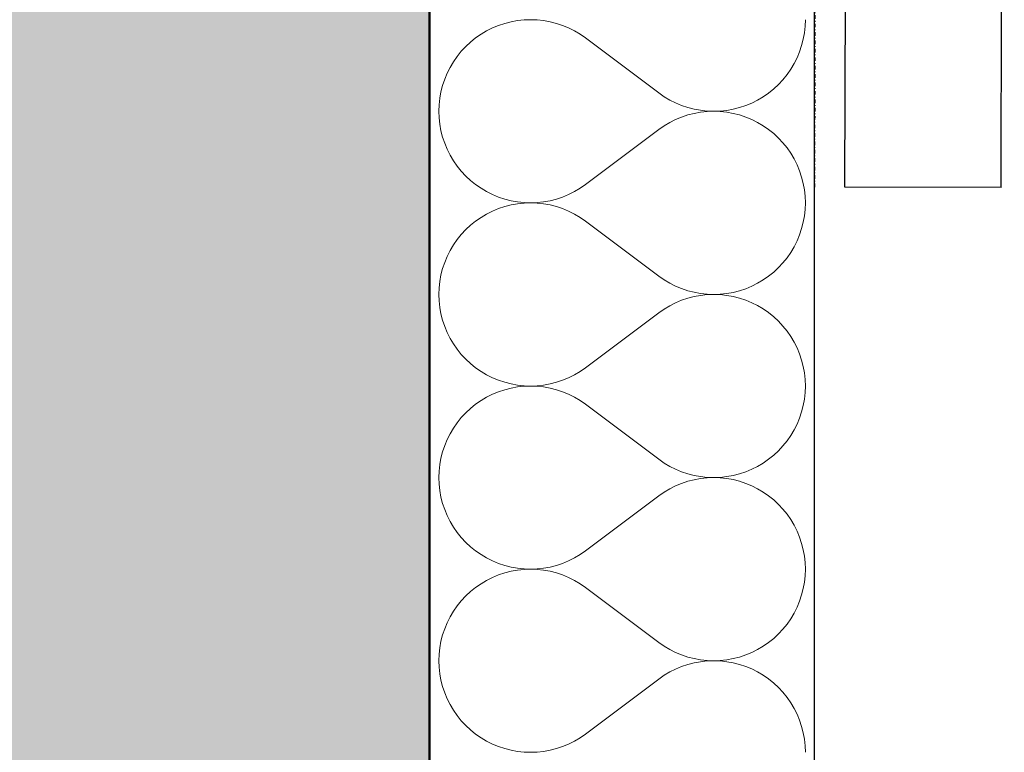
# Model space of a CAD drawing. Header units: millimetres. Extents: x -24674 to 2959, y -2716 to 20653.
# Tile 72 of 161: x -492 to -83, y 381 to 686. Entities that reach past the tile are written whole.
import ezdxf

# ---------------------------------------------------------------- set-up
doc = ezdxf.new("R2010")
doc.units = ezdxf.units.MM
doc.header["$MEASUREMENT"] = 0
doc.linetypes.add('Wipeout_Contour', pattern=[1000, 0, -1000])
doc.linetypes.add('Čerchovaná S', pattern=[3.5, 1.5, -0.85, 0.3, -0.85])
for name, color, linetype in [('9._POHLED ZÁPADNÍ_1_Nové_Konstrukce - krov', 7, 'Continuous'), ('9._POHLED ZÁPADNÍ_1_Nové_Konstrukce - nosné', 7, 'Continuous'), ('9._POHLED ZÁPADNÍ_1_Nové_Výplně - Povrchové', 7, 'Continuous'), ('9._POHLED ZÁPADNÍ_1_Nové_Výplně – Řezové', 7, 'Continuous'), ('9._POHLED ZÁPADNÍ_1_VÝTAH VAR 1', 7, 'Continuous')]:
    doc.layers.add(name, color=color, linetype=linetype)

# ---------------------------------------------------------------- blocks, each defined once
blk = doc.blocks.new('*X13', base_point=(-27719.5, -6043.99))
at = {"layer": '9._POHLED ZÁPADNÍ_1_Nové_Výplně – Řezové', "color": 21, "linetype": 'Continuous', "lineweight": 20, "true_color": 0xffaaaa}
for p, q in [((-290.5, 684.18), (-293.08, 683.32)), ((-287.87, 684.85), (-290.5, 684.18)), ((-285.19, 685.33), (-287.87, 684.85)), ((-282.48, 685.62), (-285.19, 685.33)), ((-279.76, 685.71), (-282.48, 685.62)), ((-277.05, 685.62), (-279.76, 685.71)), ((-274.34, 685.32), (-277.05, 685.62)), ((-271.66, 684.84), (-274.34, 685.32)), ((-269.03, 684.16), (-271.66, 684.84)), ((-266.45, 683.3), (-269.03, 684.16)), ((-165.6, 683), (-165.5, 685.71)), ((-298.03, 681.06), (-300.37, 679.68)), ((-295.6, 682.28), (-298.03, 681.06)), ((-293.08, 683.32), (-295.6, 682.28)), ((-263.93, 682.26), (-266.45, 683.3)), ((-261.5, 681.04), (-263.93, 682.26)), ((-259.16, 679.65), (-261.5, 681.04)), ((-166.37, 677.61), (-165.89, 680.29)), ((-165.89, 680.29), (-165.6, 683)), ((-304.73, 676.42), (-306.72, 674.57)), ((-302.61, 678.12), (-304.73, 676.42)), ((-300.37, 679.68), (-302.61, 678.12)), ((-256.93, 678.1), (-259.16, 679.65)), ((-256.93, 678.1), (-226.46, 655.24)), ((-167.05, 674.98), (-166.37, 677.61)), ((-308.57, 672.57), (-310.28, 670.46)), ((-306.72, 674.57), (-308.57, 672.57)), ((-168.95, 669.88), (-167.91, 672.4)), ((-167.91, 672.4), (-167.05, 674.98)), ((-311.83, 668.22), (-313.22, 665.88)), ((-310.28, 670.46), (-311.83, 668.22)), ((-171.56, 665.11), (-170.17, 667.45)), ((-170.17, 667.45), (-168.95, 669.88)), ((-314.44, 663.45), (-315.48, 660.94)), ((-313.22, 665.88), (-314.44, 663.45)), ((-173.11, 662.88), (-171.56, 665.11)), ((-315.48, 660.94), (-316.34, 658.36)), ((-176.67, 658.77), (-174.81, 660.76)), ((-174.81, 660.76), (-173.11, 662.88)), ((-317.01, 655.72), (-317.5, 653.04)), ((-316.34, 658.36), (-317.01, 655.72)), ((-226.46, 655.24), (-224.22, 653.68)), ((-183.02, 653.66), (-180.78, 655.21)), ((-180.78, 655.21), (-178.66, 656.92)), ((-178.66, 656.92), (-176.67, 658.77)), ((-317.5, 653.04), (-317.79, 650.34)), ((-224.22, 653.68), (-221.88, 652.29)), ((-221.88, 652.29), (-219.45, 651.07)), ((-219.45, 651.07), (-216.94, 650.03)), ((-190.3, 650.01), (-187.79, 651.05)), ((-187.79, 651.05), (-185.36, 652.27)), ((-185.36, 652.27), (-183.02, 653.66)), ((-317.79, 650.34), (-317.88, 647.62)), ((-317.88, 647.62), (-317.79, 644.9)), ((-216.94, 650.03), (-214.36, 649.17)), ((-214.36, 649.17), (-211.72, 648.5)), ((-211.72, 648.5), (-209.05, 648.01)), ((-209.05, 647.23), (-211.72, 646.74)), ((-209.05, 648.01), (-206.34, 647.72)), ((-206.34, 647.52), (-209.05, 647.23)), ((-206.34, 647.72), (-203.62, 647.62)), ((-203.62, 647.62), (-206.34, 647.52)), ((-203.62, 647.62), (-200.9, 647.71)), ((-200.9, 647.52), (-203.62, 647.62)), ((-200.9, 647.71), (-198.2, 648)), ((-198.2, 647.23), (-200.9, 647.52)), ((-198.2, 648), (-195.52, 648.49)), ((-195.52, 646.75), (-198.2, 647.23)), ((-195.52, 648.49), (-192.88, 649.16)), ((-192.88, 649.16), (-190.3, 650.01)), ((-317.79, 644.9), (-317.5, 642.2)), ((-221.88, 642.94), (-224.22, 641.55)), ((-219.45, 644.16), (-221.88, 642.94)), ((-216.94, 645.21), (-219.45, 644.16)), ((-214.36, 646.07), (-216.94, 645.21)), ((-211.72, 646.74), (-214.36, 646.07)), ((-192.88, 646.08), (-195.52, 646.75)), ((-190.3, 645.22), (-192.88, 646.08)), ((-187.79, 644.18), (-190.3, 645.22)), ((-185.36, 642.97), (-187.79, 644.18)), ((-183.02, 641.58), (-185.36, 642.97)), ((-317.5, 642.2), (-317.01, 639.52)), ((-317.01, 639.52), (-316.34, 636.88)), ((-256.93, 617.14), (-226.46, 640)), ((-224.22, 641.55), (-226.46, 640)), ((-180.78, 640.03), (-183.02, 641.58)), ((-178.66, 638.32), (-180.78, 640.03)), ((-316.34, 636.88), (-315.48, 634.3)), ((-176.67, 636.47), (-178.66, 638.32)), ((-174.81, 634.48), (-176.67, 636.47)), ((-315.48, 634.3), (-314.44, 631.79)), ((-314.44, 631.79), (-313.22, 629.36)), ((-173.11, 632.36), (-174.81, 634.48)), ((-171.56, 630.13), (-173.11, 632.36)), ((-313.22, 629.36), (-311.83, 627.02)), ((-311.83, 627.02), (-310.28, 624.78)), ((-170.17, 627.79), (-171.56, 630.13)), ((-168.95, 625.36), (-170.17, 627.79)), ((-310.28, 624.78), (-308.57, 622.66)), ((-308.57, 622.66), (-306.72, 620.67)), ((-167.91, 622.84), (-168.95, 625.36)), ((-167.05, 620.26), (-167.91, 622.84)), ((-306.72, 620.67), (-304.73, 618.82)), ((-304.73, 618.82), (-302.61, 617.11)), ((-166.37, 617.62), (-167.05, 620.26)), ((-302.61, 617.11), (-300.37, 615.56)), ((-300.37, 615.56), (-298.03, 614.18)), ((-263.93, 612.98), (-261.5, 614.2)), ((-261.5, 614.2), (-259.16, 615.59)), ((-259.16, 615.59), (-256.93, 617.14)), ((-165.89, 614.95), (-166.37, 617.62)), ((-165.6, 612.24), (-165.89, 614.95)), ((-298.03, 614.18), (-295.6, 612.96)), ((-295.6, 612.96), (-293.08, 611.92)), ((-293.08, 611.92), (-290.5, 611.06)), ((-290.5, 611.06), (-287.87, 610.39)), ((-287.87, 610.39), (-285.19, 609.91)), ((-274.34, 609.92), (-271.66, 610.4)), ((-271.66, 610.4), (-269.03, 611.08)), ((-269.03, 611.08), (-266.45, 611.94)), ((-266.45, 611.94), (-263.93, 612.98)), ((-165.5, 609.52), (-165.6, 612.24)), ((-295.6, 606.09), (-298.03, 604.87)), ((-293.08, 607.13), (-295.6, 606.09)), ((-290.5, 607.99), (-293.08, 607.13)), ((-287.87, 608.66), (-290.5, 607.99)), ((-285.19, 609.14), (-287.87, 608.66)), ((-285.19, 609.91), (-282.48, 609.62)), ((-282.48, 609.43), (-285.19, 609.14)), ((-282.48, 609.62), (-279.76, 609.52)), ((-279.76, 609.52), (-282.48, 609.43)), ((-279.76, 609.52), (-277.05, 609.62)), ((-277.05, 609.42), (-279.76, 609.52)), ((-277.05, 609.62), (-274.34, 609.92)), ((-274.34, 609.13), (-277.05, 609.42)), ((-271.66, 608.65), (-274.34, 609.13)), ((-269.03, 607.97), (-271.66, 608.65)), ((-266.45, 607.11), (-269.03, 607.97)), ((-263.93, 606.07), (-266.45, 607.11)), ((-261.5, 604.85), (-263.93, 606.07)), ((-165.89, 604.1), (-165.6, 606.81)), ((-165.6, 606.81), (-165.5, 609.52)), ((-302.61, 601.93), (-304.73, 600.23)), ((-300.37, 603.48), (-302.61, 601.93)), ((-298.03, 604.87), (-300.37, 603.48)), ((-259.16, 603.46), (-261.5, 604.85)), ((-256.93, 601.9), (-259.16, 603.46)), ((-256.93, 601.9), (-226.46, 579.05)), ((-166.37, 601.42), (-165.89, 604.1)), ((-306.72, 598.37), (-308.57, 596.38)), ((-304.73, 600.23), (-306.72, 598.37)), ((-167.91, 596.21), (-167.05, 598.79)), ((-167.05, 598.79), (-166.37, 601.42)), ((-310.28, 594.27), (-311.83, 592.03)), ((-308.57, 596.38), (-310.28, 594.27)), ((-168.95, 593.69), (-167.91, 596.21)), ((-313.22, 589.69), (-314.44, 587.26)), ((-311.83, 592.03), (-313.22, 589.69)), ((-171.56, 588.92), (-170.17, 591.26)), ((-170.17, 591.26), (-168.95, 593.69)), ((-314.44, 587.26), (-315.48, 584.75)), ((-174.81, 584.57), (-173.11, 586.69)), ((-173.11, 586.69), (-171.56, 588.92)), ((-316.34, 582.17), (-317.01, 579.53)), ((-315.48, 584.75), (-316.34, 582.17)), ((-178.66, 580.72), (-176.67, 582.58)), ((-176.67, 582.58), (-174.81, 584.57)), ((-317.01, 579.53), (-317.5, 576.85)), ((-226.46, 579.05), (-224.22, 577.49)), ((-224.22, 577.49), (-221.88, 576.1)), ((-185.36, 576.08), (-183.02, 577.47)), ((-183.02, 577.47), (-180.78, 579.02)), ((-180.78, 579.02), (-178.66, 580.72)), ((-317.79, 574.15), (-317.88, 571.43)), ((-317.5, 576.85), (-317.79, 574.15)), ((-221.88, 576.1), (-219.45, 574.88)), ((-219.45, 574.88), (-216.94, 573.84)), ((-216.94, 573.84), (-214.36, 572.98)), ((-192.88, 572.97), (-190.3, 573.82)), ((-190.3, 573.82), (-187.79, 574.86)), ((-187.79, 574.86), (-185.36, 576.08)), ((-317.88, 571.43), (-317.79, 568.71)), ((-214.36, 569.88), (-216.94, 569.02)), ((-214.36, 572.98), (-211.72, 572.31)), ((-211.72, 570.55), (-214.36, 569.88)), ((-211.72, 572.31), (-209.05, 571.82)), ((-209.05, 571.04), (-211.72, 570.55)), ((-209.05, 571.82), (-206.34, 571.53)), ((-206.34, 571.33), (-209.05, 571.04)), ((-206.34, 571.53), (-203.62, 571.43)), ((-203.62, 571.43), (-206.34, 571.33)), ((-203.62, 571.43), (-200.9, 571.52)), ((-200.9, 571.33), (-203.62, 571.43)), ((-200.9, 571.52), (-198.2, 571.81)), ((-198.2, 571.04), (-200.9, 571.33)), ((-198.2, 571.81), (-195.52, 572.29)), ((-195.52, 570.56), (-198.2, 571.04)), ((-195.52, 572.29), (-192.88, 572.97)), ((-192.88, 569.89), (-195.52, 570.56)), ((-190.3, 569.03), (-192.88, 569.89)), ((-317.79, 568.71), (-317.5, 566)), ((-317.5, 566), (-317.01, 563.33)), ((-224.22, 565.36), (-226.46, 563.81)), ((-221.88, 566.75), (-224.22, 565.36)), ((-219.45, 567.97), (-221.88, 566.75)), ((-216.94, 569.02), (-219.45, 567.97)), ((-187.79, 567.99), (-190.3, 569.03)), ((-185.36, 566.78), (-187.79, 567.99)), ((-183.02, 565.39), (-185.36, 566.78)), ((-180.78, 563.84), (-183.02, 565.39)), ((-317.01, 563.33), (-316.34, 560.69)), ((-256.93, 540.95), (-226.46, 563.81)), ((-178.66, 562.13), (-180.78, 563.84)), ((-176.67, 560.28), (-178.66, 562.13)), ((-316.34, 560.69), (-315.48, 558.11)), ((-315.48, 558.11), (-314.44, 555.6)), ((-174.81, 558.29), (-176.67, 560.28)), ((-173.11, 556.17), (-174.81, 558.29)), ((-314.44, 555.6), (-313.22, 553.16)), ((-313.22, 553.16), (-311.83, 550.83)), ((-171.56, 553.94), (-173.11, 556.17)), ((-170.17, 551.6), (-171.56, 553.94)), ((-311.83, 550.83), (-310.28, 548.59)), ((-168.95, 549.16), (-170.17, 551.6)), ((-167.91, 546.65), (-168.95, 549.16)), ((-310.28, 548.59), (-308.57, 546.47)), ((-308.57, 546.47), (-306.72, 544.48)), ((-167.05, 544.07), (-167.91, 546.65)), ((-306.72, 544.48), (-304.73, 542.63)), ((-304.73, 542.63), (-302.61, 540.92)), ((-302.61, 540.92), (-300.37, 539.37)), ((-259.16, 539.4), (-256.93, 540.95)), ((-166.37, 541.43), (-167.05, 544.07)), ((-165.89, 538.76), (-166.37, 541.43)), ((-300.37, 539.37), (-298.03, 537.99)), ((-298.03, 537.99), (-295.6, 536.77)), ((-295.6, 536.77), (-293.08, 535.73)), ((-266.45, 535.75), (-263.93, 536.79)), ((-263.93, 536.79), (-261.5, 538.01)), ((-261.5, 538.01), (-259.16, 539.4)), ((-165.6, 536.05), (-165.89, 538.76)), ((-293.08, 535.73), (-290.5, 534.87)), ((-290.5, 534.87), (-287.87, 534.2)), ((-287.87, 532.47), (-290.5, 531.8)), ((-287.87, 534.2), (-285.19, 533.72)), ((-285.19, 532.95), (-287.87, 532.47)), ((-285.19, 533.72), (-282.48, 533.43)), ((-282.48, 533.24), (-285.19, 532.95)), ((-282.48, 533.43), (-279.76, 533.33)), ((-279.76, 533.33), (-282.48, 533.24)), ((-279.76, 533.33), (-277.05, 533.43)), ((-277.05, 533.23), (-279.76, 533.33)), ((-277.05, 533.43), (-274.34, 533.72)), ((-274.34, 532.94), (-277.05, 533.23)), ((-274.34, 533.72), (-271.66, 534.21)), ((-271.66, 532.46), (-274.34, 532.94)), ((-271.66, 534.21), (-269.03, 534.88)), ((-269.03, 531.78), (-271.66, 532.46)), ((-269.03, 534.88), (-266.45, 535.75)), ((-165.5, 533.33), (-165.6, 536.05)), ((-165.6, 530.61), (-165.5, 533.33)), ((-298.03, 528.68), (-300.37, 527.29)), ((-295.6, 529.9), (-298.03, 528.68)), ((-293.08, 530.94), (-295.6, 529.9)), ((-290.5, 531.8), (-293.08, 530.94)), ((-266.45, 530.92), (-269.03, 531.78)), ((-263.93, 529.88), (-266.45, 530.92)), ((-261.5, 528.66), (-263.93, 529.88)), ((-259.16, 527.27), (-261.5, 528.66)), ((-165.89, 527.91), (-165.6, 530.61)), ((-302.61, 525.74), (-304.73, 524.04)), ((-300.37, 527.29), (-302.61, 525.74)), ((-256.93, 525.71), (-259.16, 527.27)), ((-256.93, 525.71), (-226.46, 502.86)), ((-167.05, 522.6), (-166.37, 525.23)), ((-166.37, 525.23), (-165.89, 527.91)), ((-308.57, 520.19), (-310.28, 518.08)), ((-306.72, 522.18), (-308.57, 520.19)), ((-304.73, 524.04), (-306.72, 522.18)), ((-168.95, 517.5), (-167.91, 520.02)), ((-167.91, 520.02), (-167.05, 522.6)), ((-310.28, 518.08), (-311.83, 515.84)), ((-170.17, 515.07), (-168.95, 517.5)), ((-313.22, 513.5), (-314.44, 511.07)), ((-311.83, 515.84), (-313.22, 513.5)), ((-173.11, 510.5), (-171.56, 512.73)), ((-171.56, 512.73), (-170.17, 515.07)), ((-315.48, 508.56), (-316.34, 505.98)), ((-314.44, 511.07), (-315.48, 508.56)), ((-176.67, 506.39), (-174.81, 508.38)), ((-174.81, 508.38), (-173.11, 510.5)), ((-316.34, 505.98), (-317.01, 503.34)), ((-180.78, 502.83), (-178.66, 504.53)), ((-178.66, 504.53), (-176.67, 506.39)), ((-317.5, 500.66), (-317.79, 497.96)), ((-317.01, 503.34), (-317.5, 500.66)), ((-226.46, 502.86), (-224.22, 501.3)), ((-224.22, 501.3), (-221.88, 499.91)), ((-221.88, 499.91), (-219.45, 498.69)), ((-187.79, 498.67), (-185.36, 499.89)), ((-185.36, 499.89), (-183.02, 501.28)), ((-183.02, 501.28), (-180.78, 502.83)), ((-317.79, 497.96), (-317.88, 495.24)), ((-219.45, 498.69), (-216.94, 497.65)), ((-216.94, 497.65), (-214.36, 496.79)), ((-214.36, 496.79), (-211.72, 496.11)), ((-211.72, 496.11), (-209.05, 495.63)), ((-209.05, 495.63), (-206.34, 495.34)), ((-200.9, 495.33), (-198.2, 495.62)), ((-198.2, 495.62), (-195.52, 496.1)), ((-195.52, 496.1), (-192.88, 496.78)), ((-192.88, 496.78), (-190.3, 497.63)), ((-190.3, 497.63), (-187.79, 498.67)), ((-317.88, 495.24), (-317.79, 492.52)), ((-317.79, 492.52), (-317.5, 489.81)), ((-219.45, 491.78), (-221.88, 490.56)), ((-216.94, 492.83), (-219.45, 491.78)), ((-214.36, 493.69), (-216.94, 492.83)), ((-211.72, 494.36), (-214.36, 493.69)), ((-209.05, 494.85), (-211.72, 494.36)), ((-206.34, 495.14), (-209.05, 494.85)), ((-206.34, 495.34), (-203.62, 495.24)), ((-203.62, 495.24), (-206.34, 495.14)), ((-203.62, 495.24), (-200.9, 495.33)), ((-200.9, 495.14), (-203.62, 495.24)), ((-198.2, 494.85), (-200.9, 495.14)), ((-195.52, 494.37), (-198.2, 494.85)), ((-192.88, 493.7), (-195.52, 494.37)), ((-190.3, 492.84), (-192.88, 493.7)), ((-187.79, 491.8), (-190.3, 492.84)), ((-185.36, 490.59), (-187.79, 491.8)), ((-317.5, 489.81), (-317.01, 487.14)), ((-256.93, 464.76), (-226.46, 487.62)), ((-224.22, 489.17), (-226.46, 487.62)), ((-221.88, 490.56), (-224.22, 489.17)), ((-183.02, 489.2), (-185.36, 490.59)), ((-180.78, 487.65), (-183.02, 489.2)), ((-178.66, 485.94), (-180.78, 487.65)), ((-317.01, 487.14), (-316.34, 484.5)), ((-316.34, 484.5), (-315.48, 481.92)), ((-176.67, 484.09), (-178.66, 485.94)), ((-174.81, 482.1), (-176.67, 484.09)), ((-315.48, 481.92), (-314.44, 479.41)), ((-314.44, 479.41), (-313.22, 476.97)), ((-173.11, 479.98), (-174.81, 482.1)), ((-171.56, 477.75), (-173.11, 479.98)), ((-313.22, 476.97), (-311.83, 474.63)), ((-170.17, 475.41), (-171.56, 477.75)), ((-168.95, 472.97), (-170.17, 475.41)), ((-311.83, 474.63), (-310.28, 472.4)), ((-310.28, 472.4), (-308.57, 470.28)), ((-167.91, 470.46), (-168.95, 472.97)), ((-308.57, 470.28), (-306.72, 468.29)), ((-306.72, 468.29), (-304.73, 466.44)), ((-167.05, 467.88), (-167.91, 470.46)), ((-166.37, 465.24), (-167.05, 467.88)), ((-304.73, 466.44), (-302.61, 464.73)), ((-302.61, 464.73), (-300.37, 463.18)), ((-300.37, 463.18), (-298.03, 461.79)), ((-261.5, 461.82), (-259.16, 463.21)), ((-259.16, 463.21), (-256.93, 464.76)), ((-165.89, 462.57), (-166.37, 465.24)), ((-298.03, 461.79), (-295.6, 460.58)), ((-295.6, 460.58), (-293.08, 459.54)), ((-293.08, 459.54), (-290.5, 458.68)), ((-290.5, 458.68), (-287.87, 458.01)), ((-271.66, 458.02), (-269.03, 458.69)), ((-269.03, 458.69), (-266.45, 459.56)), ((-266.45, 459.56), (-263.93, 460.6)), ((-263.93, 460.6), (-261.5, 461.82)), ((-165.6, 459.86), (-165.89, 462.57)), ((-165.5, 457.14), (-165.6, 459.86)), ((-293.08, 454.75), (-295.6, 453.71)), ((-290.5, 455.61), (-293.08, 454.75)), ((-287.87, 456.28), (-290.5, 455.61)), ((-287.87, 458.01), (-285.19, 457.53)), ((-285.19, 456.76), (-287.87, 456.28)), ((-285.19, 457.53), (-282.48, 457.24)), ((-282.48, 457.05), (-285.19, 456.76)), ((-282.48, 457.24), (-279.76, 457.14)), ((-279.76, 457.14), (-282.48, 457.05)), ((-279.76, 457.14), (-277.05, 457.24)), ((-277.05, 457.04), (-279.76, 457.14)), ((-277.05, 457.24), (-274.34, 457.53)), ((-274.34, 456.75), (-277.05, 457.04)), ((-274.34, 457.53), (-271.66, 458.02)), ((-271.66, 456.27), (-274.34, 456.75)), ((-269.03, 455.59), (-271.66, 456.27)), ((-266.45, 454.73), (-269.03, 455.59)), ((-263.93, 453.69), (-266.45, 454.73)), ((-165.6, 454.42), (-165.5, 457.14)), ((-300.37, 451.1), (-302.61, 449.55)), ((-298.03, 452.49), (-300.37, 451.1)), ((-295.6, 453.71), (-298.03, 452.49)), ((-261.5, 452.47), (-263.93, 453.69)), ((-259.16, 451.08), (-261.5, 452.47)), ((-256.93, 449.52), (-259.16, 451.08)), ((-166.37, 449.04), (-165.89, 451.72)), ((-165.89, 451.72), (-165.6, 454.42)), ((-304.73, 447.85), (-306.72, 445.99)), ((-302.61, 449.55), (-304.73, 447.85)), ((-256.93, 449.52), (-226.46, 426.67)), ((-167.91, 443.82), (-167.05, 446.41)), ((-167.05, 446.41), (-166.37, 449.04)), ((-308.57, 444), (-310.28, 441.89)), ((-306.72, 445.99), (-308.57, 444)), ((-168.95, 441.31), (-167.91, 443.82)), ((-311.83, 439.65), (-313.22, 437.31)), ((-310.28, 441.89), (-311.83, 439.65)), ((-171.56, 436.54), (-170.17, 438.88)), ((-170.17, 438.88), (-168.95, 441.31)), ((-314.44, 434.88), (-315.48, 432.37)), ((-313.22, 437.31), (-314.44, 434.88)), ((-174.81, 432.19), (-173.11, 434.31)), ((-173.11, 434.31), (-171.56, 436.54)), ((-315.48, 432.37), (-316.34, 429.78)), ((-178.66, 428.34), (-176.67, 430.2)), ((-176.67, 430.2), (-174.81, 432.19)), ((-317.01, 427.15), (-317.5, 424.47)), ((-316.34, 429.78), (-317.01, 427.15)), ((-226.46, 426.67), (-224.22, 425.11)), ((-183.02, 425.09), (-180.78, 426.64)), ((-180.78, 426.64), (-178.66, 428.34)), ((-317.79, 421.77), (-317.88, 419.05)), ((-317.5, 424.47), (-317.79, 421.77)), ((-224.22, 425.11), (-221.88, 423.72)), ((-221.88, 423.72), (-219.45, 422.5)), ((-219.45, 422.5), (-216.94, 421.46)), ((-190.3, 421.44), (-187.79, 422.48)), ((-187.79, 422.48), (-185.36, 423.7)), ((-185.36, 423.7), (-183.02, 425.09)), ((-317.88, 419.05), (-317.79, 416.33)), ((-216.94, 421.46), (-214.36, 420.6)), ((-214.36, 420.6), (-211.72, 419.92)), ((-211.72, 418.17), (-214.36, 417.5)), ((-211.72, 419.92), (-209.05, 419.44)), ((-209.05, 418.66), (-211.72, 418.17)), ((-209.05, 419.44), (-206.34, 419.15)), ((-206.34, 418.95), (-209.05, 418.66)), ((-206.34, 419.15), (-203.62, 419.05)), ((-203.62, 419.05), (-206.34, 418.95)), ((-203.62, 419.05), (-200.9, 419.14)), ((-200.9, 418.95), (-203.62, 419.05)), ((-200.9, 419.14), (-198.2, 419.43)), ((-198.2, 418.66), (-200.9, 418.95)), ((-198.2, 419.43), (-195.52, 419.91)), ((-195.52, 418.18), (-198.2, 418.66)), ((-195.52, 419.91), (-192.88, 420.59)), ((-192.88, 417.51), (-195.52, 418.18)), ((-192.88, 420.59), (-190.3, 421.44)), ((-317.79, 416.33), (-317.5, 413.62)), ((-317.5, 413.62), (-317.01, 410.95)), ((-221.88, 414.37), (-224.22, 412.98)), ((-219.45, 415.59), (-221.88, 414.37)), ((-216.94, 416.64), (-219.45, 415.59)), ((-214.36, 417.5), (-216.94, 416.64)), ((-190.3, 416.65), (-192.88, 417.51)), ((-187.79, 415.61), (-190.3, 416.65)), ((-185.36, 414.4), (-187.79, 415.61)), ((-183.02, 413.01), (-185.36, 414.4)), ((-317.01, 410.95), (-316.34, 408.31)), ((-256.93, 388.57), (-226.46, 411.43)), ((-224.22, 412.98), (-226.46, 411.43)), ((-180.78, 411.46), (-183.02, 413.01)), ((-178.66, 409.75), (-180.78, 411.46)), ((-176.67, 407.9), (-178.66, 409.75)), ((-316.34, 408.31), (-315.48, 405.73)), ((-315.48, 405.73), (-314.44, 403.22)), ((-174.81, 405.91), (-176.67, 407.9)), ((-173.11, 403.79), (-174.81, 405.91)), ((-314.44, 403.22), (-313.22, 400.78)), ((-171.56, 401.56), (-173.11, 403.79)), ((-170.17, 399.22), (-171.56, 401.56)), ((-313.22, 400.78), (-311.83, 398.44)), ((-311.83, 398.44), (-310.28, 396.21)), ((-168.95, 396.78), (-170.17, 399.22)), ((-310.28, 396.21), (-308.57, 394.09)), ((-308.57, 394.09), (-306.72, 392.1)), ((-167.91, 394.27), (-168.95, 396.78)), ((-167.05, 391.69), (-167.91, 394.27)), ((-306.72, 392.1), (-304.73, 390.25)), ((-304.73, 390.25), (-302.61, 388.54)), ((-166.37, 389.05), (-167.05, 391.69)), ((-165.89, 386.38), (-166.37, 389.05)), ((-302.61, 388.54), (-300.37, 386.99)), ((-300.37, 386.99), (-298.03, 385.6)), ((-298.03, 385.6), (-295.6, 384.39)), ((-263.93, 384.41), (-261.5, 385.63)), ((-261.5, 385.63), (-259.16, 387.02)), ((-259.16, 387.02), (-256.93, 388.57)), ((-165.6, 383.67), (-165.89, 386.38)), ((-295.6, 384.39), (-293.08, 383.35)), ((-293.08, 383.35), (-290.5, 382.49)), ((-290.5, 382.49), (-287.87, 381.82)), ((-287.87, 381.82), (-285.19, 381.34)), ((-285.19, 381.34), (-282.48, 381.05)), ((-282.48, 381.05), (-279.76, 380.95)), ((-279.76, 380.95), (-277.05, 381.05)), ((-277.05, 381.05), (-274.34, 381.34)), ((-274.34, 381.34), (-271.66, 381.83)), ((-271.66, 381.83), (-269.03, 382.5)), ((-269.03, 382.5), (-266.45, 383.36)), ((-266.45, 383.36), (-263.93, 384.41)), ((-165.5, 380.95), (-165.6, 383.67))]:
    blk.add_line(p, q, dxfattribs=at)
blk = doc.blocks.new('*X24', base_point=(-27719.5, -6043.99))
at = {"layer": '9._POHLED ZÁPADNÍ_1_Nové_Výplně – Řezové', "color": 21, "linetype": 'Continuous', "lineweight": 20, "true_color": 0xffaaaa}
for p, q in [((-290.5, 684.18), (-293.08, 683.32)), ((-287.87, 684.85), (-290.5, 684.18)), ((-285.19, 685.33), (-287.87, 684.85)), ((-282.48, 685.62), (-285.19, 685.33)), ((-279.76, 685.71), (-282.48, 685.62)), ((-277.05, 685.62), (-279.76, 685.71)), ((-274.34, 685.32), (-277.05, 685.62)), ((-271.66, 684.84), (-274.34, 685.32)), ((-269.03, 684.16), (-271.66, 684.84)), ((-266.45, 683.3), (-269.03, 684.16)), ((-165.6, 683), (-165.5, 685.71)), ((-298.03, 681.06), (-300.37, 679.68)), ((-295.6, 682.28), (-298.03, 681.06)), ((-293.08, 683.32), (-295.6, 682.28)), ((-263.93, 682.26), (-266.45, 683.3)), ((-261.5, 681.04), (-263.93, 682.26)), ((-259.16, 679.65), (-261.5, 681.04)), ((-166.37, 677.61), (-165.89, 680.29)), ((-165.89, 680.29), (-165.6, 683)), ((-304.73, 676.42), (-306.72, 674.57)), ((-302.61, 678.12), (-304.73, 676.42)), ((-300.37, 679.68), (-302.61, 678.12)), ((-256.93, 678.1), (-259.16, 679.65)), ((-256.93, 678.1), (-226.46, 655.24)), ((-167.05, 674.98), (-166.37, 677.61)), ((-308.57, 672.57), (-310.28, 670.46)), ((-306.72, 674.57), (-308.57, 672.57)), ((-168.95, 669.88), (-167.91, 672.4)), ((-167.91, 672.4), (-167.05, 674.98)), ((-311.83, 668.22), (-313.22, 665.88)), ((-310.28, 670.46), (-311.83, 668.22)), ((-171.56, 665.11), (-170.17, 667.45)), ((-170.17, 667.45), (-168.95, 669.88)), ((-314.44, 663.45), (-315.48, 660.94)), ((-313.22, 665.88), (-314.44, 663.45)), ((-173.11, 662.88), (-171.56, 665.11)), ((-315.48, 660.94), (-316.34, 658.36)), ((-176.67, 658.77), (-174.81, 660.76)), ((-174.81, 660.76), (-173.11, 662.88)), ((-317.01, 655.72), (-317.5, 653.04)), ((-316.34, 658.36), (-317.01, 655.72)), ((-226.46, 655.24), (-224.22, 653.68)), ((-183.02, 653.66), (-180.78, 655.21)), ((-180.78, 655.21), (-178.66, 656.92)), ((-178.66, 656.92), (-176.67, 658.77)), ((-317.5, 653.04), (-317.79, 650.34)), ((-224.22, 653.68), (-221.88, 652.29)), ((-221.88, 652.29), (-219.45, 651.07)), ((-219.45, 651.07), (-216.94, 650.03)), ((-190.3, 650.01), (-187.79, 651.05)), ((-187.79, 651.05), (-185.36, 652.27)), ((-185.36, 652.27), (-183.02, 653.66)), ((-317.79, 650.34), (-317.88, 647.62)), ((-317.88, 647.62), (-317.79, 644.9)), ((-216.94, 650.03), (-214.36, 649.17)), ((-214.36, 649.17), (-211.72, 648.5)), ((-211.72, 648.5), (-209.05, 648.01)), ((-209.05, 647.23), (-211.72, 646.74)), ((-209.05, 648.01), (-206.34, 647.72)), ((-206.34, 647.52), (-209.05, 647.23)), ((-206.34, 647.72), (-203.62, 647.62)), ((-203.62, 647.62), (-206.34, 647.52)), ((-203.62, 647.62), (-200.9, 647.71)), ((-200.9, 647.52), (-203.62, 647.62)), ((-200.9, 647.71), (-198.2, 648)), ((-198.2, 647.23), (-200.9, 647.52)), ((-198.2, 648), (-195.52, 648.49)), ((-195.52, 646.75), (-198.2, 647.23)), ((-195.52, 648.49), (-192.88, 649.16)), ((-192.88, 649.16), (-190.3, 650.01)), ((-317.79, 644.9), (-317.5, 642.2)), ((-221.88, 642.94), (-224.22, 641.55)), ((-219.45, 644.16), (-221.88, 642.94)), ((-216.94, 645.21), (-219.45, 644.16)), ((-214.36, 646.07), (-216.94, 645.21)), ((-211.72, 646.74), (-214.36, 646.07)), ((-192.88, 646.08), (-195.52, 646.75)), ((-190.3, 645.22), (-192.88, 646.08)), ((-187.79, 644.18), (-190.3, 645.22)), ((-185.36, 642.97), (-187.79, 644.18)), ((-183.02, 641.58), (-185.36, 642.97)), ((-317.5, 642.2), (-317.01, 639.52)), ((-317.01, 639.52), (-316.34, 636.88)), ((-256.93, 617.14), (-226.46, 640)), ((-224.22, 641.55), (-226.46, 640)), ((-180.78, 640.03), (-183.02, 641.58)), ((-178.66, 638.32), (-180.78, 640.03)), ((-316.34, 636.88), (-315.48, 634.3)), ((-176.67, 636.47), (-178.66, 638.32)), ((-174.81, 634.48), (-176.67, 636.47)), ((-315.48, 634.3), (-314.44, 631.79)), ((-314.44, 631.79), (-313.22, 629.36)), ((-173.11, 632.36), (-174.81, 634.48)), ((-171.56, 630.13), (-173.11, 632.36)), ((-313.22, 629.36), (-311.83, 627.02)), ((-311.83, 627.02), (-310.28, 624.78)), ((-170.17, 627.79), (-171.56, 630.13)), ((-168.95, 625.36), (-170.17, 627.79)), ((-310.28, 624.78), (-308.57, 622.66)), ((-308.57, 622.66), (-306.72, 620.67)), ((-167.91, 622.84), (-168.95, 625.36)), ((-167.05, 620.26), (-167.91, 622.84)), ((-306.72, 620.67), (-304.73, 618.82)), ((-304.73, 618.82), (-302.61, 617.11)), ((-166.37, 617.62), (-167.05, 620.26)), ((-302.61, 617.11), (-300.37, 615.56)), ((-300.37, 615.56), (-298.03, 614.18)), ((-263.93, 612.98), (-261.5, 614.2)), ((-261.5, 614.2), (-259.16, 615.59)), ((-259.16, 615.59), (-256.93, 617.14)), ((-165.89, 614.95), (-166.37, 617.62)), ((-165.6, 612.24), (-165.89, 614.95)), ((-298.03, 614.18), (-295.6, 612.96)), ((-295.6, 612.96), (-293.08, 611.92)), ((-293.08, 611.92), (-290.5, 611.06)), ((-290.5, 611.06), (-287.87, 610.39)), ((-287.87, 610.39), (-285.19, 609.91)), ((-274.34, 609.92), (-271.66, 610.4)), ((-271.66, 610.4), (-269.03, 611.08)), ((-269.03, 611.08), (-266.45, 611.94)), ((-266.45, 611.94), (-263.93, 612.98)), ((-165.5, 609.52), (-165.6, 612.24)), ((-295.6, 606.09), (-298.03, 604.87)), ((-293.08, 607.13), (-295.6, 606.09)), ((-290.5, 607.99), (-293.08, 607.13)), ((-287.87, 608.66), (-290.5, 607.99)), ((-285.19, 609.14), (-287.87, 608.66)), ((-285.19, 609.91), (-282.48, 609.62)), ((-282.48, 609.43), (-285.19, 609.14)), ((-282.48, 609.62), (-279.76, 609.52)), ((-279.76, 609.52), (-282.48, 609.43)), ((-279.76, 609.52), (-277.05, 609.62)), ((-277.05, 609.42), (-279.76, 609.52)), ((-277.05, 609.62), (-274.34, 609.92)), ((-274.34, 609.13), (-277.05, 609.42)), ((-271.66, 608.65), (-274.34, 609.13)), ((-269.03, 607.97), (-271.66, 608.65)), ((-266.45, 607.11), (-269.03, 607.97)), ((-263.93, 606.07), (-266.45, 607.11)), ((-261.5, 604.85), (-263.93, 606.07)), ((-165.89, 604.1), (-165.6, 606.81)), ((-165.6, 606.81), (-165.5, 609.52)), ((-302.61, 601.93), (-304.73, 600.23)), ((-300.37, 603.48), (-302.61, 601.93)), ((-298.03, 604.87), (-300.37, 603.48)), ((-259.16, 603.46), (-261.5, 604.85)), ((-256.93, 601.9), (-259.16, 603.46)), ((-256.93, 601.9), (-226.46, 579.05)), ((-166.37, 601.42), (-165.89, 604.1)), ((-306.72, 598.37), (-308.57, 596.38)), ((-304.73, 600.23), (-306.72, 598.37)), ((-167.91, 596.21), (-167.05, 598.79)), ((-167.05, 598.79), (-166.37, 601.42)), ((-310.28, 594.27), (-311.83, 592.03)), ((-308.57, 596.38), (-310.28, 594.27)), ((-168.95, 593.69), (-167.91, 596.21)), ((-313.22, 589.69), (-314.44, 587.26)), ((-311.83, 592.03), (-313.22, 589.69)), ((-171.56, 588.92), (-170.17, 591.26)), ((-170.17, 591.26), (-168.95, 593.69)), ((-314.44, 587.26), (-315.48, 584.75)), ((-174.81, 584.57), (-173.11, 586.69)), ((-173.11, 586.69), (-171.56, 588.92)), ((-316.34, 582.17), (-317.01, 579.53)), ((-315.48, 584.75), (-316.34, 582.17)), ((-178.66, 580.72), (-176.67, 582.58)), ((-176.67, 582.58), (-174.81, 584.57)), ((-317.01, 579.53), (-317.5, 576.85)), ((-226.46, 579.05), (-224.22, 577.49)), ((-224.22, 577.49), (-221.88, 576.1)), ((-185.36, 576.08), (-183.02, 577.47)), ((-183.02, 577.47), (-180.78, 579.02)), ((-180.78, 579.02), (-178.66, 580.72)), ((-317.79, 574.15), (-317.88, 571.43)), ((-317.5, 576.85), (-317.79, 574.15)), ((-221.88, 576.1), (-219.45, 574.88)), ((-219.45, 574.88), (-216.94, 573.84)), ((-216.94, 573.84), (-214.36, 572.98)), ((-192.88, 572.97), (-190.3, 573.82)), ((-190.3, 573.82), (-187.79, 574.86)), ((-187.79, 574.86), (-185.36, 576.08)), ((-317.88, 571.43), (-317.79, 568.71)), ((-214.36, 569.88), (-216.94, 569.02)), ((-214.36, 572.98), (-211.72, 572.31)), ((-211.72, 570.55), (-214.36, 569.88)), ((-211.72, 572.31), (-209.05, 571.82)), ((-209.05, 571.04), (-211.72, 570.55)), ((-209.05, 571.82), (-206.34, 571.53)), ((-206.34, 571.33), (-209.05, 571.04)), ((-206.34, 571.53), (-203.62, 571.43)), ((-203.62, 571.43), (-206.34, 571.33)), ((-203.62, 571.43), (-200.9, 571.52)), ((-200.9, 571.33), (-203.62, 571.43)), ((-200.9, 571.52), (-198.2, 571.81)), ((-198.2, 571.04), (-200.9, 571.33)), ((-198.2, 571.81), (-195.52, 572.29)), ((-195.52, 570.56), (-198.2, 571.04)), ((-195.52, 572.29), (-192.88, 572.97)), ((-192.88, 569.89), (-195.52, 570.56)), ((-190.3, 569.03), (-192.88, 569.89)), ((-317.79, 568.71), (-317.5, 566)), ((-317.5, 566), (-317.01, 563.33)), ((-224.22, 565.36), (-226.46, 563.81)), ((-221.88, 566.75), (-224.22, 565.36)), ((-219.45, 567.97), (-221.88, 566.75)), ((-216.94, 569.02), (-219.45, 567.97)), ((-187.79, 567.99), (-190.3, 569.03)), ((-185.36, 566.78), (-187.79, 567.99)), ((-183.02, 565.39), (-185.36, 566.78)), ((-180.78, 563.84), (-183.02, 565.39)), ((-317.01, 563.33), (-316.34, 560.69)), ((-256.93, 540.95), (-226.46, 563.81)), ((-178.66, 562.13), (-180.78, 563.84)), ((-176.67, 560.28), (-178.66, 562.13)), ((-316.34, 560.69), (-315.48, 558.11)), ((-315.48, 558.11), (-314.44, 555.6)), ((-174.81, 558.29), (-176.67, 560.28)), ((-173.11, 556.17), (-174.81, 558.29)), ((-314.44, 555.6), (-313.22, 553.16)), ((-313.22, 553.16), (-311.83, 550.83)), ((-171.56, 553.94), (-173.11, 556.17)), ((-170.17, 551.6), (-171.56, 553.94)), ((-311.83, 550.83), (-310.28, 548.59)), ((-168.95, 549.16), (-170.17, 551.6)), ((-167.91, 546.65), (-168.95, 549.16)), ((-310.28, 548.59), (-308.57, 546.47)), ((-308.57, 546.47), (-306.72, 544.48)), ((-167.05, 544.07), (-167.91, 546.65)), ((-306.72, 544.48), (-304.73, 542.63)), ((-304.73, 542.63), (-302.61, 540.92)), ((-302.61, 540.92), (-300.37, 539.37)), ((-259.16, 539.4), (-256.93, 540.95)), ((-166.37, 541.43), (-167.05, 544.07)), ((-165.89, 538.76), (-166.37, 541.43)), ((-300.37, 539.37), (-298.03, 537.99)), ((-298.03, 537.99), (-295.6, 536.77)), ((-295.6, 536.77), (-293.08, 535.73)), ((-266.45, 535.75), (-263.93, 536.79)), ((-263.93, 536.79), (-261.5, 538.01)), ((-261.5, 538.01), (-259.16, 539.4)), ((-165.6, 536.05), (-165.89, 538.76)), ((-293.08, 535.73), (-290.5, 534.87)), ((-290.5, 534.87), (-287.87, 534.2)), ((-287.87, 532.47), (-290.5, 531.8)), ((-287.87, 534.2), (-285.19, 533.72)), ((-285.19, 532.95), (-287.87, 532.47)), ((-285.19, 533.72), (-282.48, 533.43)), ((-282.48, 533.24), (-285.19, 532.95)), ((-282.48, 533.43), (-279.76, 533.33)), ((-279.76, 533.33), (-282.48, 533.24)), ((-279.76, 533.33), (-277.05, 533.43)), ((-277.05, 533.23), (-279.76, 533.33)), ((-277.05, 533.43), (-274.34, 533.72)), ((-274.34, 532.94), (-277.05, 533.23)), ((-274.34, 533.72), (-271.66, 534.21)), ((-271.66, 532.46), (-274.34, 532.94)), ((-271.66, 534.21), (-269.03, 534.88)), ((-269.03, 531.78), (-271.66, 532.46)), ((-269.03, 534.88), (-266.45, 535.75)), ((-165.5, 533.33), (-165.6, 536.05)), ((-165.6, 530.61), (-165.5, 533.33)), ((-298.03, 528.68), (-300.37, 527.29)), ((-295.6, 529.9), (-298.03, 528.68)), ((-293.08, 530.94), (-295.6, 529.9)), ((-290.5, 531.8), (-293.08, 530.94)), ((-266.45, 530.92), (-269.03, 531.78)), ((-263.93, 529.88), (-266.45, 530.92)), ((-261.5, 528.66), (-263.93, 529.88)), ((-259.16, 527.27), (-261.5, 528.66)), ((-165.89, 527.91), (-165.6, 530.61)), ((-302.61, 525.74), (-304.73, 524.04)), ((-300.37, 527.29), (-302.61, 525.74)), ((-256.93, 525.71), (-259.16, 527.27)), ((-256.93, 525.71), (-226.46, 502.86)), ((-167.05, 522.6), (-166.37, 525.23)), ((-166.37, 525.23), (-165.89, 527.91)), ((-308.57, 520.19), (-310.28, 518.08)), ((-306.72, 522.18), (-308.57, 520.19)), ((-304.73, 524.04), (-306.72, 522.18)), ((-168.95, 517.5), (-167.91, 520.02)), ((-167.91, 520.02), (-167.05, 522.6)), ((-310.28, 518.08), (-311.83, 515.84)), ((-170.17, 515.07), (-168.95, 517.5)), ((-313.22, 513.5), (-314.44, 511.07)), ((-311.83, 515.84), (-313.22, 513.5)), ((-173.11, 510.5), (-171.56, 512.73)), ((-171.56, 512.73), (-170.17, 515.07)), ((-315.48, 508.56), (-316.34, 505.98)), ((-314.44, 511.07), (-315.48, 508.56)), ((-176.67, 506.39), (-174.81, 508.38)), ((-174.81, 508.38), (-173.11, 510.5)), ((-316.34, 505.98), (-317.01, 503.34)), ((-180.78, 502.83), (-178.66, 504.53)), ((-178.66, 504.53), (-176.67, 506.39)), ((-317.5, 500.66), (-317.79, 497.96)), ((-317.01, 503.34), (-317.5, 500.66)), ((-226.46, 502.86), (-224.22, 501.3)), ((-224.22, 501.3), (-221.88, 499.91)), ((-221.88, 499.91), (-219.45, 498.69)), ((-187.79, 498.67), (-185.36, 499.89)), ((-185.36, 499.89), (-183.02, 501.28)), ((-183.02, 501.28), (-180.78, 502.83)), ((-317.79, 497.96), (-317.88, 495.24)), ((-219.45, 498.69), (-216.94, 497.65)), ((-216.94, 497.65), (-214.36, 496.79)), ((-214.36, 496.79), (-211.72, 496.11)), ((-211.72, 496.11), (-209.05, 495.63)), ((-209.05, 495.63), (-206.34, 495.34)), ((-200.9, 495.33), (-198.2, 495.62)), ((-198.2, 495.62), (-195.52, 496.1)), ((-195.52, 496.1), (-192.88, 496.78)), ((-192.88, 496.78), (-190.3, 497.63)), ((-190.3, 497.63), (-187.79, 498.67)), ((-317.88, 495.24), (-317.79, 492.52)), ((-317.79, 492.52), (-317.5, 489.81)), ((-219.45, 491.78), (-221.88, 490.56)), ((-216.94, 492.83), (-219.45, 491.78)), ((-214.36, 493.69), (-216.94, 492.83)), ((-211.72, 494.36), (-214.36, 493.69)), ((-209.05, 494.85), (-211.72, 494.36)), ((-206.34, 495.14), (-209.05, 494.85)), ((-206.34, 495.34), (-203.62, 495.24)), ((-203.62, 495.24), (-206.34, 495.14)), ((-203.62, 495.24), (-200.9, 495.33)), ((-200.9, 495.14), (-203.62, 495.24)), ((-198.2, 494.85), (-200.9, 495.14)), ((-195.52, 494.37), (-198.2, 494.85)), ((-192.88, 493.7), (-195.52, 494.37)), ((-190.3, 492.84), (-192.88, 493.7)), ((-187.79, 491.8), (-190.3, 492.84)), ((-185.36, 490.59), (-187.79, 491.8)), ((-317.5, 489.81), (-317.01, 487.14)), ((-256.93, 464.76), (-226.46, 487.62)), ((-224.22, 489.17), (-226.46, 487.62)), ((-221.88, 490.56), (-224.22, 489.17)), ((-183.02, 489.2), (-185.36, 490.59)), ((-180.78, 487.65), (-183.02, 489.2)), ((-178.66, 485.94), (-180.78, 487.65)), ((-317.01, 487.14), (-316.34, 484.5)), ((-316.34, 484.5), (-315.48, 481.92)), ((-176.67, 484.09), (-178.66, 485.94)), ((-174.81, 482.1), (-176.67, 484.09)), ((-315.48, 481.92), (-314.44, 479.41)), ((-314.44, 479.41), (-313.22, 476.97)), ((-173.11, 479.98), (-174.81, 482.1)), ((-171.56, 477.75), (-173.11, 479.98)), ((-313.22, 476.97), (-311.83, 474.63)), ((-170.17, 475.41), (-171.56, 477.75)), ((-168.95, 472.97), (-170.17, 475.41)), ((-311.83, 474.63), (-310.28, 472.4)), ((-310.28, 472.4), (-308.57, 470.28)), ((-167.91, 470.46), (-168.95, 472.97)), ((-308.57, 470.28), (-306.72, 468.29)), ((-306.72, 468.29), (-304.73, 466.44)), ((-167.05, 467.88), (-167.91, 470.46)), ((-166.37, 465.24), (-167.05, 467.88)), ((-304.73, 466.44), (-302.61, 464.73)), ((-302.61, 464.73), (-300.37, 463.18)), ((-300.37, 463.18), (-298.03, 461.79)), ((-261.5, 461.82), (-259.16, 463.21)), ((-259.16, 463.21), (-256.93, 464.76)), ((-165.89, 462.57), (-166.37, 465.24)), ((-298.03, 461.79), (-295.6, 460.58)), ((-295.6, 460.58), (-293.08, 459.54)), ((-293.08, 459.54), (-290.5, 458.68)), ((-290.5, 458.68), (-287.87, 458.01)), ((-271.66, 458.02), (-269.03, 458.69)), ((-269.03, 458.69), (-266.45, 459.56)), ((-266.45, 459.56), (-263.93, 460.6)), ((-263.93, 460.6), (-261.5, 461.82)), ((-165.6, 459.86), (-165.89, 462.57)), ((-165.5, 457.14), (-165.6, 459.86)), ((-293.08, 454.75), (-295.6, 453.71)), ((-290.5, 455.61), (-293.08, 454.75)), ((-287.87, 456.28), (-290.5, 455.61)), ((-287.87, 458.01), (-285.19, 457.53)), ((-285.19, 456.76), (-287.87, 456.28)), ((-285.19, 457.53), (-282.48, 457.24)), ((-282.48, 457.05), (-285.19, 456.76)), ((-282.48, 457.24), (-279.76, 457.14)), ((-279.76, 457.14), (-282.48, 457.05)), ((-279.76, 457.14), (-277.05, 457.24)), ((-277.05, 457.04), (-279.76, 457.14)), ((-277.05, 457.24), (-274.34, 457.53)), ((-274.34, 456.75), (-277.05, 457.04)), ((-274.34, 457.53), (-271.66, 458.02)), ((-271.66, 456.27), (-274.34, 456.75)), ((-269.03, 455.59), (-271.66, 456.27)), ((-266.45, 454.73), (-269.03, 455.59)), ((-263.93, 453.69), (-266.45, 454.73)), ((-165.6, 454.42), (-165.5, 457.14)), ((-300.37, 451.1), (-302.61, 449.55)), ((-298.03, 452.49), (-300.37, 451.1)), ((-295.6, 453.71), (-298.03, 452.49)), ((-261.5, 452.47), (-263.93, 453.69)), ((-259.16, 451.08), (-261.5, 452.47)), ((-256.93, 449.52), (-259.16, 451.08)), ((-166.37, 449.04), (-165.89, 451.72)), ((-165.89, 451.72), (-165.6, 454.42)), ((-304.73, 447.85), (-306.72, 445.99)), ((-302.61, 449.55), (-304.73, 447.85)), ((-256.93, 449.52), (-226.46, 426.67)), ((-167.91, 443.82), (-167.05, 446.41)), ((-167.05, 446.41), (-166.37, 449.04)), ((-308.57, 444), (-310.28, 441.89)), ((-306.72, 445.99), (-308.57, 444)), ((-168.95, 441.31), (-167.91, 443.82)), ((-311.83, 439.65), (-313.22, 437.31)), ((-310.28, 441.89), (-311.83, 439.65)), ((-171.56, 436.54), (-170.17, 438.88)), ((-170.17, 438.88), (-168.95, 441.31)), ((-314.44, 434.88), (-315.48, 432.37)), ((-313.22, 437.31), (-314.44, 434.88)), ((-174.81, 432.19), (-173.11, 434.31)), ((-173.11, 434.31), (-171.56, 436.54)), ((-315.48, 432.37), (-316.34, 429.78)), ((-178.66, 428.34), (-176.67, 430.2)), ((-176.67, 430.2), (-174.81, 432.19)), ((-317.01, 427.15), (-317.5, 424.47)), ((-316.34, 429.78), (-317.01, 427.15)), ((-226.46, 426.67), (-224.22, 425.11)), ((-183.02, 425.09), (-180.78, 426.64)), ((-180.78, 426.64), (-178.66, 428.34)), ((-317.79, 421.77), (-317.88, 419.05)), ((-317.5, 424.47), (-317.79, 421.77)), ((-224.22, 425.11), (-221.88, 423.72)), ((-221.88, 423.72), (-219.45, 422.5)), ((-219.45, 422.5), (-216.94, 421.46)), ((-190.3, 421.44), (-187.79, 422.48)), ((-187.79, 422.48), (-185.36, 423.7)), ((-185.36, 423.7), (-183.02, 425.09)), ((-317.88, 419.05), (-317.79, 416.33)), ((-216.94, 421.46), (-214.36, 420.6)), ((-214.36, 420.6), (-211.72, 419.92)), ((-211.72, 418.17), (-214.36, 417.5)), ((-211.72, 419.92), (-209.05, 419.44)), ((-209.05, 418.66), (-211.72, 418.17)), ((-209.05, 419.44), (-206.34, 419.15)), ((-206.34, 418.95), (-209.05, 418.66)), ((-206.34, 419.15), (-203.62, 419.05)), ((-203.62, 419.05), (-206.34, 418.95)), ((-203.62, 419.05), (-200.9, 419.14)), ((-200.9, 418.95), (-203.62, 419.05)), ((-200.9, 419.14), (-198.2, 419.43)), ((-198.2, 418.66), (-200.9, 418.95)), ((-198.2, 419.43), (-195.52, 419.91)), ((-195.52, 418.18), (-198.2, 418.66)), ((-195.52, 419.91), (-192.88, 420.59)), ((-192.88, 417.51), (-195.52, 418.18)), ((-192.88, 420.59), (-190.3, 421.44)), ((-317.79, 416.33), (-317.5, 413.62)), ((-317.5, 413.62), (-317.01, 410.95)), ((-221.88, 414.37), (-224.22, 412.98)), ((-219.45, 415.59), (-221.88, 414.37)), ((-216.94, 416.64), (-219.45, 415.59)), ((-214.36, 417.5), (-216.94, 416.64)), ((-190.3, 416.65), (-192.88, 417.51)), ((-187.79, 415.61), (-190.3, 416.65)), ((-185.36, 414.4), (-187.79, 415.61)), ((-183.02, 413.01), (-185.36, 414.4)), ((-317.01, 410.95), (-316.34, 408.31)), ((-256.93, 388.57), (-226.46, 411.43)), ((-224.22, 412.98), (-226.46, 411.43)), ((-180.78, 411.46), (-183.02, 413.01)), ((-178.66, 409.75), (-180.78, 411.46)), ((-176.67, 407.9), (-178.66, 409.75)), ((-316.34, 408.31), (-315.48, 405.73)), ((-315.48, 405.73), (-314.44, 403.22)), ((-174.81, 405.91), (-176.67, 407.9)), ((-173.11, 403.79), (-174.81, 405.91)), ((-314.44, 403.22), (-313.22, 400.78)), ((-171.56, 401.56), (-173.11, 403.79)), ((-170.17, 399.22), (-171.56, 401.56)), ((-313.22, 400.78), (-311.83, 398.44)), ((-311.83, 398.44), (-310.28, 396.21)), ((-168.95, 396.78), (-170.17, 399.22)), ((-310.28, 396.21), (-308.57, 394.09)), ((-308.57, 394.09), (-306.72, 392.1)), ((-167.91, 394.27), (-168.95, 396.78)), ((-167.05, 391.69), (-167.91, 394.27)), ((-306.72, 392.1), (-304.73, 390.25)), ((-304.73, 390.25), (-302.61, 388.54)), ((-166.37, 389.05), (-167.05, 391.69)), ((-165.89, 386.38), (-166.37, 389.05)), ((-302.61, 388.54), (-300.37, 386.99)), ((-300.37, 386.99), (-298.03, 385.6)), ((-298.03, 385.6), (-295.6, 384.39)), ((-263.93, 384.41), (-261.5, 385.63)), ((-261.5, 385.63), (-259.16, 387.02)), ((-259.16, 387.02), (-256.93, 388.57)), ((-165.6, 383.67), (-165.89, 386.38)), ((-295.6, 384.39), (-293.08, 383.35)), ((-293.08, 383.35), (-290.5, 382.49)), ((-290.5, 382.49), (-287.87, 381.82)), ((-287.87, 381.82), (-285.19, 381.34)), ((-285.19, 381.34), (-282.48, 381.05)), ((-282.48, 381.05), (-279.76, 380.95)), ((-279.76, 380.95), (-277.05, 381.05)), ((-277.05, 381.05), (-274.34, 381.34)), ((-274.34, 381.34), (-271.66, 381.83)), ((-271.66, 381.83), (-269.03, 382.5)), ((-269.03, 382.5), (-266.45, 383.36)), ((-266.45, 383.36), (-263.93, 384.41)), ((-165.5, 380.95), (-165.6, 383.67))]:
    blk.add_line(p, q, dxfattribs=at)

msp = doc.modelspace()

# ---------------------------------------------------------------- linework, layer by layer
at = {"layer": '9._POHLED ZÁPADNÍ_1_Nové_Konstrukce - krov', "color": 1, "linetype": 'Continuous', "lineweight": 25}
for p, q in [((-149.05, 616.01), (-147.2, 1400.03)), ((-84.1, 615.85), (-82.76, 1184.64)), ((-84.1, 615.85), (-149.05, 616.01))]:
    msp.add_line(p, q, dxfattribs=at)

# ---------------------------------------------------------------- wipeouts: each hides what was drawn before it
at = {"color": 254, "linetype": 'Wipeout_Contour', "lineweight": 0, "ltscale": 36793.983046}
msp.add_wipeout([(-161.69, 351.47), (-161.69, 17956.84), (-321.69, 17969.56), (-321.69, 351.48)], dxfattribs=at).dxf.layer = '9._POHLED ZÁPADNÍ_1_Nové_Výplně - Povrchové'

# ---------------------------------------------------------------- next in the draw order: hatches: boundary and pattern name
at = {"layer": '9._POHLED ZÁPADNÍ_1_Nové_Výplně – Řezové', "linetype": 'Continuous', "lineweight": 0, "true_color": 0xf2b2b2}
msp.add_hatch(color=9, dxfattribs=at).paths.add_polyline_path([(-322, 3949.14), (-702, 3949.13), (-701.89, 351.54), (-321.89, 351.55)])

# ---------------------------------------------------------------- next in the draw order: linework, layer by layer
at = {"layer": '9._POHLED ZÁPADNÍ_1_Nové_Konstrukce - nosné', "color": 1, "linetype": 'Continuous', "lineweight": 25, "flags": 128}
for points in [[(-161.69, 351.47), (-161.69, 18117.35)], [(-321.69, 17969.56), (-321.69, 351.48)], [(-321.89, 351.55), (-322, 3949.14)]]:
    msp.add_lwpolyline(points, dxfattribs=at)

# ---------------------------------------------------------------- next in the draw order: wipeouts: each hides what was drawn before it
at = {"color": 254, "linetype": 'Wipeout_Contour', "lineweight": 0, "ltscale": 8778.600966}
msp.add_wipeout([(-321.69, 351.48), (-161.69, 351.47), (-161.69, 3949.14), (-321.69, 3949.14)], dxfattribs=at).dxf.layer = '9._POHLED ZÁPADNÍ_1_Nové_Výplně – Řezové'

# ---------------------------------------------------------------- next in the draw order: linework, layer by layer
at = {"layer": '9._POHLED ZÁPADNÍ_1_Nové_Konstrukce - nosné', "color": 1, "linetype": 'Continuous', "lineweight": 25, "flags": 128}
for points in [[(-161.69, 351.47), (-161.69, 18117.35)], [(-321.69, 17969.56), (-321.69, 351.48)]]:
    msp.add_lwpolyline(points, dxfattribs=at)

# ---------------------------------------------------------------- next in the draw order: block references
at = {"layer": '9._POHLED ZÁPADNÍ_1_VÝTAH VAR 1', "color": 9, "linetype": 'Continuous', "lineweight": 13}
msp.add_blockref('*X13', (-27719.5, -6043.99), dxfattribs=at)

# ---------------------------------------------------------------- next in the draw order: wipeouts: each hides what was drawn before it
at = {"color": 254, "linetype": 'Wipeout_Contour', "lineweight": 0, "ltscale": 8775.620918}
msp.add_wipeout([(-321.69, 351.47), (-161.69, 351.47), (-161.69, 3947.65), (-321.69, 3947.65)], dxfattribs=at).dxf.layer = '9._POHLED ZÁPADNÍ_1_Nové_Výplně – Řezové'

# ---------------------------------------------------------------- next in the draw order: linework, layer by layer
at = {"layer": '9._POHLED ZÁPADNÍ_1_Nové_Konstrukce - krov', "color": 1, "linetype": 'Čerchovaná S', "lineweight": 25}
msp.add_line((-161.55, 616.04), (-152.96, 4257.44), dxfattribs=at)
at = {"layer": '9._POHLED ZÁPADNÍ_1_Nové_Konstrukce - nosné', "color": 1, "linetype": 'Continuous', "lineweight": 25, "flags": 128}
for points in [[(-321.69, 3947.65), (-321.69, 351.47)], [(-161.69, 351.47), (-161.69, 3947.65)]]:
    msp.add_lwpolyline(points, dxfattribs=at)

# ---------------------------------------------------------------- next in the draw order: block references
at = {"layer": '9._POHLED ZÁPADNÍ_1_VÝTAH VAR 1', "color": 9, "linetype": 'Continuous', "lineweight": 13}
msp.add_blockref('*X24', (-27719.5, -6043.99), dxfattribs=at)

doc.saveas('drawing.dxf')
